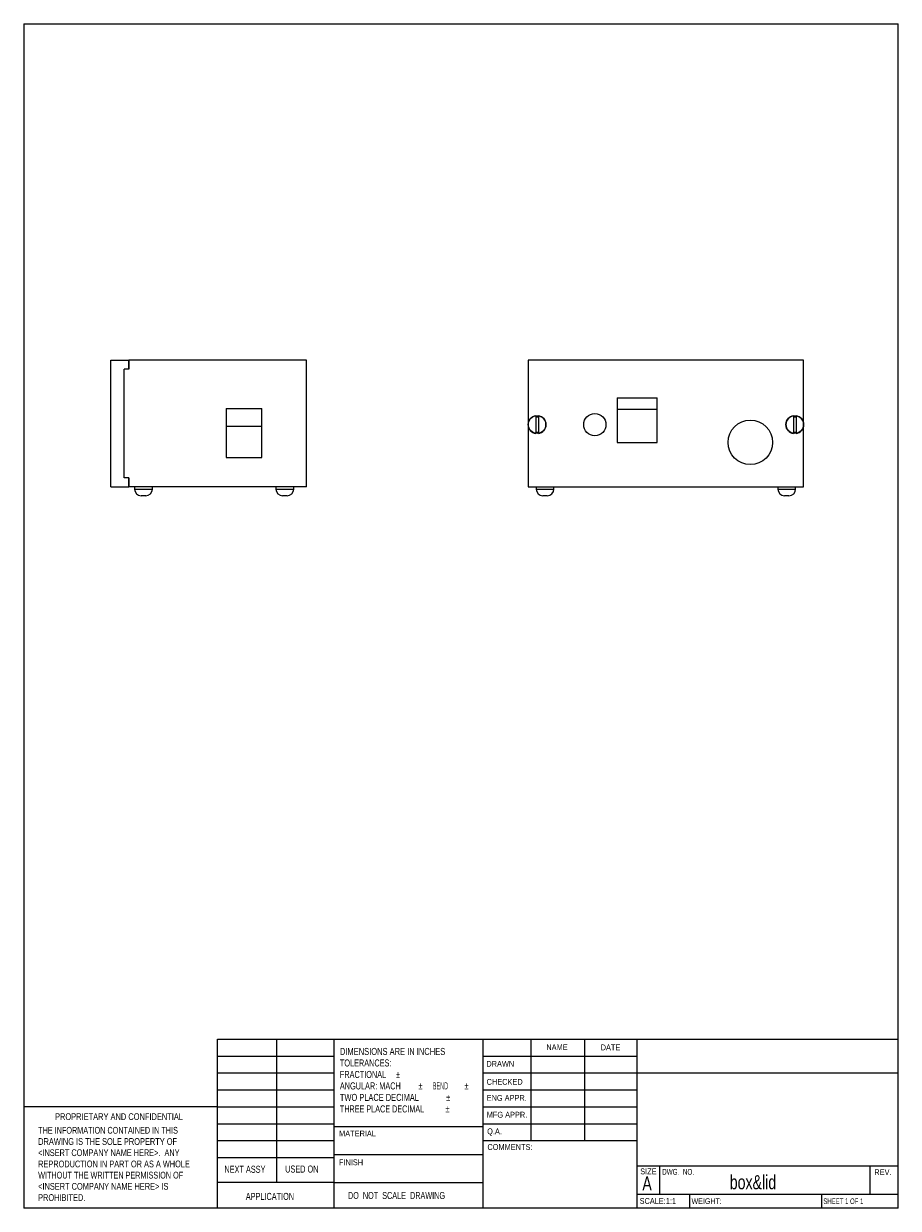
# Model space of a CAD drawing. Header units: millimetres. Extents: x 10 to 206, y 6 to 273.
import ezdxf

# ---------------------------------------------------------------- set-up
doc = ezdxf.new("R2010")
doc.units = ezdxf.units.MM
doc.styles.add('SLDTEXTSTYLE0', font='TXT', dxfattribs={"width": 0.75})
doc.styles.add('SLDTEXTSTYLE1', font='TXT', dxfattribs={"width": 0.721154})
doc.styles.add('SLDTEXTSTYLE10', font='TXT', dxfattribs={"width": 0.631579})
doc.styles.add('SLDTEXTSTYLE11', font='TXT', dxfattribs={"width": 0.671053})
doc.styles.add('SLDTEXTSTYLE12', font='TXT', dxfattribs={"width": 0.642857})
doc.styles.add('SLDTEXTSTYLE2', font='TXT', dxfattribs={"width": 0.701613})
doc.styles.add('SLDTEXTSTYLE3', font='TXT', dxfattribs={"width": 0.685345})
doc.styles.add('SLDTEXTSTYLE4', font='TXT', dxfattribs={"width": 0.677419})
doc.styles.add('SLDTEXTSTYLE5', font='TXT', dxfattribs={"width": 0.679688})
doc.styles.add('SLDTEXTSTYLE6', font='TXT', dxfattribs={"width": 0.683036})
doc.styles.add('SLDTEXTSTYLE7', font='TXT', dxfattribs={"width": 0.6375})
doc.styles.add('SLDTEXTSTYLE8', font='TXT', dxfattribs={"width": 0.698864})
doc.styles.add('SLDTEXTSTYLE9', font='TXT', dxfattribs={"width": 0.46875})

# ---------------------------------------------------------------- blocks, each defined once
blk = doc.blocks.new('SW_NOTE_0')
at = {"color": 0, "linetype": 'Continuous', "lineweight": 0, "char_height": 1.524, "attachment_point": 1}
for s, insert, style in [('THE INFORMATION CONTAINED IN THIS', (0, 1.95), 'SLDTEXTSTYLE2'), ('DRAWING IS THE SOLE PROPERTY OF', (0, -0.58), 'SLDTEXTSTYLE3'), ('<INSERT COMPANY NAME HERE>.  ANY ', (0, -3.1), 'SLDTEXTSTYLE4'), ('REPRODUCTION IN PART OR AS A WHOLE', (0, -5.63), 'SLDTEXTSTYLE5'), ('WITHOUT THE WRITTEN PERMISSION OF', (0, -8.15), 'SLDTEXTSTYLE2'), ('<INSERT COMPANY NAME HERE> IS ', (0, -10.67), 'SLDTEXTSTYLE6'), ('PROHIBITED.', (0, -13.2), 'SLDTEXTSTYLE0')]:
    blk.add_mtext(s, dxfattribs=dict(at, insert=insert, style=style))
blk = doc.blocks.new('SW_NOTE_1')
at = {"color": 0, "linetype": 'Continuous', "lineweight": 0, "attachment_point": 1}
for s, insert, char_height, style in [('DIMENSIONS ARE IN INCHES', (0, 2.03), 1.5875, 'SLDTEXTSTYLE8'), ('TOLERANCES:', (0, -0.56), 1.5875, 'SLDTEXTSTYLE0'), ('FRACTIONAL', (0, -3.15), 1.587, 'SLDTEXTSTYLE0'), ('%%p', (12.64, -3.15), 1.587, 'SLDTEXTSTYLE0'), ('ANGULAR: MACH', (0, -5.73), 1.5875, 'SLDTEXTSTYLE0'), ('%%p', (17.67, -5.73), 1.587, 'SLDTEXTSTYLE0'), ('     BEND ', (19.18, -5.73), 1.587, 'SLDTEXTSTYLE9'), ('%%p', (28.03, -5.73), 1.587, 'SLDTEXTSTYLE0'), ('TWO PLACE DECIMAL    ', (0, -8.32), 1.5875, 'SLDTEXTSTYLE10'), ('%%p', (23.92, -8.32), 1.587, 'SLDTEXTSTYLE0'), ('THREE PLACE DECIMAL  ', (0, -10.91), 1.5875, 'SLDTEXTSTYLE11'), ('%%p', (23.78, -10.91), 1.587, 'SLDTEXTSTYLE0')]:
    blk.add_mtext(s, dxfattribs=dict(at, insert=insert, char_height=char_height, style=style))

msp = doc.modelspace()

# ---------------------------------------------------------------- linework, layer by layer
at = {"color": 7, "linetype": 'Continuous', "lineweight": 0}
for p, q in [((9.52, 273.05), (206.37, 273.05)), ((9.52, 273.05), (9.52, 6.35)), ((206.37, 6.35), (206.37, 273.05)), ((53.15, 6.35), (53.15, 44.45)), ((53.15, 44.45), (79.37, 44.45)), ((66.4, 44.45), (66.4, 12.13)), ((79.37, 6.35), (79.37, 44.45)), ((79.37, 44.45), (206.37, 44.45)), ((112.83, 44.45), (112.83, 6.35)), ((123.66, 44.45), (123.66, 21.59)), ((135.75, 44.45), (135.75, 21.59)), ((147.49, 44.45), (147.49, 6.35)), ((53.15, 40.64), (79.37, 40.64)), ((112.83, 40.64), (147.49, 40.64)), ((53.15, 36.83), (79.37, 36.83)), ((112.83, 36.83), (206.37, 36.83)), ((53.15, 33.02), (79.37, 33.02)), ((112.83, 33.02), (147.49, 33.02)), ((53.15, 29.21), (9.52, 29.21)), ((53.15, 29.21), (79.37, 29.21)), ((112.83, 29.21), (147.49, 29.21)), ((53.15, 25.4), (79.37, 25.4)), ((112.83, 24.71), (79.37, 24.71)), ((112.83, 25.4), (147.49, 25.4)), ((53.15, 21.59), (79.37, 21.59)), ((112.83, 21.59), (147.49, 21.59)), ((53.15, 17.78), (79.37, 17.78)), ((79.37, 18.48), (112.83, 18.48)), ((147.49, 15.88), (206.37, 15.88)), ((152.59, 15.88), (152.59, 9.52)), ((199.94, 15.88), (199.94, 9.52)), ((79.37, 12.13), (53.15, 12.13)), ((79.37, 12.13), (112.83, 12.13)), ((147.49, 9.52), (206.37, 9.52)), ((159.36, 9.52), (159.36, 6.35)), ((189.07, 9.52), (189.07, 6.35)), ((206.37, 6.35), (9.52, 6.35))]:
    msp.add_line(p, q, dxfattribs=at)
at = {"color": 7, "linetype": 'Continuous', "lineweight": 15}
for p, q in [((29.16, 182.79), (29.16, 197.29)), ((29.16, 197.29), (33.16, 197.29)), ((33.16, 195.29), (32.16, 195.29)), ((32.16, 170.79), (32.16, 195.29)), ((32.16, 170.79), (32.16, 195.29)), ((33.16, 195.29), (32.16, 195.29)), ((33.16, 197.29), (33.16, 195.29)), ((33.16, 195.29), (33.16, 197.29)), ((73.16, 197.29), (33.16, 197.29)), ((73.16, 168.79), (73.16, 197.29)), ((185.07, 197.29), (123.07, 197.29)), ((123.07, 197.29), (123.07, 182.79)), ((185.07, 182.79), (185.07, 197.29)), ((143.07, 188.79), (152.07, 188.79)), ((143.07, 188.79), (143.07, 178.79)), ((152.07, 178.79), (152.07, 188.79)), ((55.1, 186.39), (63.16, 186.39)), ((55.1, 186.39), (55.1, 175.39)), ((63.16, 175.39), (63.16, 186.39)), ((124.77, 184.76), (124.77, 180.81)), ((125.37, 184.76), (125.37, 180.81)), ((152.07, 186.19), (143.07, 186.19)), ((182.77, 184.76), (182.77, 180.81)), ((183.37, 184.76), (183.37, 180.81)), ((29.16, 168.79), (29.16, 182.79)), ((63.16, 182.39), (55.1, 182.39)), ((123.07, 182.79), (123.07, 168.79)), ((185.07, 168.79), (185.07, 182.79)), ((143.07, 178.79), (152.07, 178.79)), ((55.1, 175.39), (63.16, 175.39)), ((33.16, 170.79), (32.16, 170.79)), ((33.16, 170.79), (32.16, 170.79)), ((33.16, 170.79), (33.16, 168.79)), ((33.16, 168.79), (33.16, 170.79)), ((29.16, 168.79), (33.16, 168.79)), ((73.16, 168.79), (33.16, 168.79)), ((34.48, 168.79), (34.48, 168.29)), ((34.48, 168.29), (38.48, 168.29)), ((38.48, 168.29), (38.48, 168.79)), ((66.3, 168.79), (66.3, 168.29)), ((66.3, 168.29), (70.3, 168.29)), ((70.3, 168.29), (70.3, 168.79)), ((123.07, 168.79), (185.07, 168.79)), ((124.87, 168.79), (124.87, 168.29)), ((124.87, 168.29), (128.87, 168.29)), ((128.87, 168.29), (128.87, 168.79)), ((179.27, 168.79), (179.27, 168.29)), ((179.27, 168.29), (181.27, 168.29)), ((181.27, 168.29), (183.27, 168.29)), ((183.27, 168.29), (183.27, 168.79)), ((36.98, 166.79), (35.98, 166.79)), ((68.8, 166.79), (67.8, 166.79)), ((127.37, 166.79), (126.37, 166.79)), ((181.27, 166.79), (180.77, 166.79)), ((181.77, 166.79), (181.27, 166.79))]:
    msp.add_line(p, q, dxfattribs=at)
for centre, radius in [((125.07, 182.79), 2), ((138.07, 182.79), 2.5), ((183.07, 182.79), 2), ((173.07, 178.79), 5)]:
    msp.add_circle(centre, radius, dxfattribs=at)
for centre, radius, start, end in [((125.07, 182.79), 2, 98.6269, 261.3731), ((125.07, 182.79), 1.7, 79.8358, 100.1642), ((125.07, 182.79), 2, 278.6269, 81.3731), ((183.07, 182.79), 2, 98.6269, 261.3731), ((183.07, 182.79), 1.7, 79.8358, 100.1642), ((183.07, 182.79), 2, 278.6269, 81.3731), ((125.07, 182.79), 1.7, 259.8358, 280.1642), ((183.07, 182.79), 1.7, 259.8358, 280.1642), ((35.98, 168.29), 1.5, 180, 270), ((36.98, 168.29), 1.5, 270, 0), ((67.8, 168.29), 1.5, 180, 270), ((68.8, 168.29), 1.5, 270, 0), ((126.37, 168.29), 1.5, 180, 270), ((127.37, 168.29), 1.5, 270, 0), ((180.77, 168.29), 1.5, 180, 270), ((181.77, 168.29), 1.5, 270, 0)]:
    msp.add_arc(centre, radius, start, end, dxfattribs=at)

# ---------------------------------------------------------------- block references
at = {"color": 7, "linetype": 'Continuous', "lineweight": 0}
for name, p in [('SW_NOTE_1', (80.69, 40.43)), ('SW_NOTE_0', (12.78, 22.73))]:
    msp.add_blockref(name, p, dxfattribs=at)

# ---------------------------------------------------------------- texts
at = {"color": 7, "linetype": 'Continuous', "lineweight": 0, "attachment_point": 1}
for s, insert, char_height, style in [('NAME', (127.16, 43.29), 1.323, 'SLDTEXTSTYLE0'), ('DATE', (139.39, 43.24), 1.323, 'SLDTEXTSTYLE0'), ('DRAWN', (113.66, 39.54), 1.323, 'SLDTEXTSTYLE0'), ('CHECKED', (113.72, 35.48), 1.323, 'SLDTEXTSTYLE0'), ('ENG APPR.', (113.73, 31.87), 1.323, 'SLDTEXTSTYLE0'), ('PROPRIETARY AND CONFIDENTIAL', (16.58, 27.75), 1.524, 'SLDTEXTSTYLE1'), ('MFG APPR.', (113.74, 28.08), 1.323, 'SLDTEXTSTYLE0'), ('Q.A.', (113.84, 24.34), 1.323, 'SLDTEXTSTYLE0'), ('MATERIAL', (80.51, 23.85), 1.323, 'SLDTEXTSTYLE0'), ('COMMENTS:', (113.9, 20.81), 1.323, 'SLDTEXTSTYLE0'), ('USED ON', (68.38, 15.98), 1.587, 'SLDTEXTSTYLE0'), ('FINISH', (80.48, 17.37), 1.323, 'SLDTEXTSTYLE0'), ('NEXT ASSY', (54.71, 15.93), 1.587, 'SLDTEXTSTYLE0'), ('SIZE', (148.28, 15.32), 1.323, 'SLDTEXTSTYLE0'), ('A', (148.77, 13.53), 3.17, 'SLDTEXTSTYLE0'), ('DWG.  NO.', (153.23, 15.22), 1.323, 'SLDTEXTSTYLE12'), ('box&lid', (168.44, 13.81), 3.175, 'SLDTEXTSTYLE0'), ('REV.', (200.98, 15.14), 1.323, 'SLDTEXTSTYLE0'), ('APPLICATION', (59.51, 9.82), 1.5875, 'SLDTEXTSTYLE0'), ('DO  NOT  SCALE  DRAWING', (82.51, 10.03), 1.5875, 'SLDTEXTSTYLE12'), ('SCALE:1:1', (148.15, 8.66), 1.323, 'SLDTEXTSTYLE0'), ('WEIGHT: ', (159.84, 8.6), 1.27, 'SLDTEXTSTYLE0'), ('SHEET 1 OF 1', (189.5, 8.58), 1.27, 'SLDTEXTSTYLE7')]:
    msp.add_mtext(s, dxfattribs=dict(at, insert=insert, char_height=char_height, style=style))

doc.saveas('drawing.dxf')
